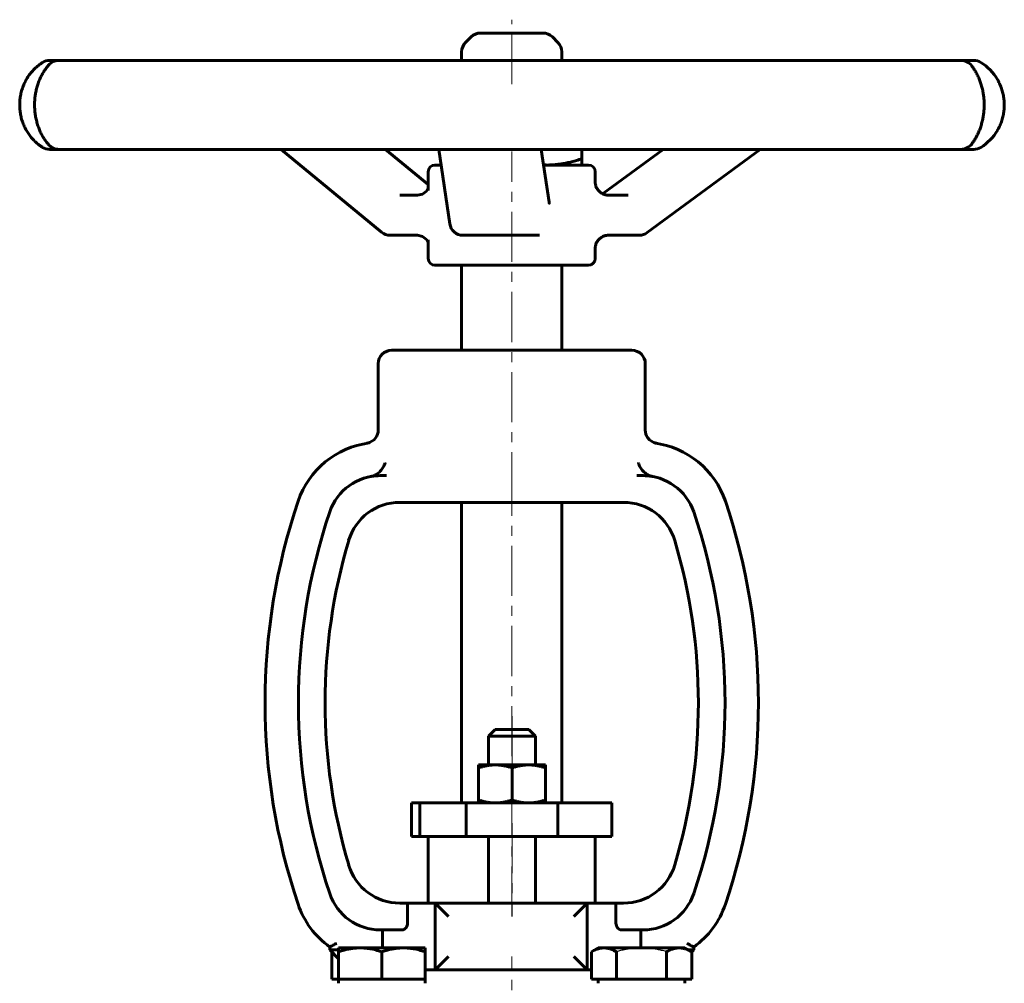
# Model space of a CAD drawing. Header units: millimetres. Extents: x -74 to 74, y -125 to 125.
# Tile 2 of 2: x -74 to 74, y -19 to 125. Entities that reach past the tile are written whole.
import ezdxf

# ---------------------------------------------------------------- set-up
doc = ezdxf.new("R2010")
doc.units = ezdxf.units.MM
for name, pattern in [('K5LT-1', [0]), ('K5LT_AXLED', [12, 7.5, -1.5, 1.5, -1.5]), ('K5LT_BASIC', [0])]:
    doc.linetypes.add(name, pattern=pattern)
doc.layers.add('Системный слой (1)', color=7, linetype='Continuous', true_color=0x6c6c6c)

# ---------------------------------------------------------------- blocks, each defined once
blk = doc.blocks.new('U0')
at = {"layer": 'Системный слой (1)', "color": 143, "linetype": 'K5LT_BASIC', "lineweight": 60, "true_color": 0x33acca}
for p, q in [((3.76, 123.38), (-4.71, 123.38)), ((4.63, 123.38), (3.76, 123.38))]:
    blk.add_line(p, q, dxfattribs=at)
blk = doc.blocks.new('U1')
at = {"layer": 'Системный слой (1)', "color": 143, "linetype": 'K5LT_BASIC', "lineweight": 60, "true_color": 0x33acca}
for p, q in [((-10.61, 103.62), (-11.54, 103.62)), ((11.46, 103.62), (4.73, 103.62))]:
    blk.add_line(p, q, dxfattribs=at)
blk = doc.blocks.new('U2')
at = {"layer": 'Системный слой (1)', "color": 143, "linetype": 'K5LT_BASIC', "lineweight": 60, "true_color": 0x33acca}
for p, q in [((-12.54, 99.81), (-12.54, 102.62)), ((-12.54, 89.62), (-12.54, 92.41))]:
    blk.add_line(p, q, dxfattribs=at)
blk = doc.blocks.new('U3')
at = {"layer": 'Системный слой (1)', "color": 143, "linetype": 'K5LT_BASIC', "lineweight": 60, "true_color": 0x33acca}
for p, q in [((12.46, 101.08), (12.46, 102.62)), ((12.46, 89.62), (12.46, 91.14))]:
    blk.add_line(p, q, dxfattribs=at)
blk = doc.blocks.new('U4')
at = {"layer": 'Системный слой (1)', "color": 143, "linetype": 'K5LT_BASIC', "lineweight": 60, "true_color": 0x33acca}
for p, q in [((-70.5, 118.84), (-70.61, 118.77)), ((-70.4, 118.91), (-70.5, 118.84)), ((-70.3, 118.97), (-70.4, 118.91)), ((-70.62, 106.48), (-70.51, 106.4)), ((-70.51, 106.4), (-70.41, 106.33)), ((-70.41, 106.33), (-70.3, 106.27))]:
    blk.add_line(p, q, dxfattribs=at)
blk = doc.blocks.new('U9')
at = {"layer": 'Системный слой (1)', "color": 143, "linetype": 'K5LT_BASIC', "lineweight": 60, "true_color": 0x33acca}
for p, q in [((13.63, 99.34), (13.58, 99.31)), ((13.67, 99.37), (13.63, 99.34)), ((13.71, 99.4), (13.67, 99.37))]:
    blk.add_line(p, q, dxfattribs=at)
blk = doc.blocks.new('U10')
at = {"layer": 'Системный слой (1)', "color": 143, "linetype": 'K5LT_BASIC', "lineweight": 60, "true_color": 0x33acca}
for start, end in [(122.0906, 124.7091), (235.338, 237.9094)]:
    blk.add_arc((-66.32, 112.62), 7.5, start, end, dxfattribs=at)
blk = doc.blocks.new('U11')
at = {"layer": 'Системный слой (1)', "color": 143, "linetype": 'K5LT_BASIC', "lineweight": 60, "true_color": 0x33acca}
for start, end in [(30.647, 57.9094), (302.0906, 329.3547)]:
    blk.add_arc((66.24, 112.62), 7.5, start, end, dxfattribs=at)
blk = doc.blocks.new('U12')
at = {"layer": 'Системный слой (1)', "color": 143, "linetype": 'K5LT_BASIC', "lineweight": 60, "true_color": 0x33acca}
for p, q in [((-13.4, 99.28), (-14.15, 99.11)), ((-12.8, 99.73), (-13.4, 99.28)), ((-12.54, 100.17), (-12.8, 99.73))]:
    blk.add_line(p, q, dxfattribs=at)
blk = doc.blocks.new('U13')
at = {"layer": 'Системный слой (1)', "color": 143, "linetype": 'K5LT_BASIC', "lineweight": 60, "true_color": 0x33acca}
for p, q in [((-14.15, 93.11), (-13.39, 92.93)), ((-13.39, 92.93), (-12.8, 92.48)), ((-12.8, 92.48), (-12.54, 92.03))]:
    blk.add_line(p, q, dxfattribs=at)
blk = doc.blocks.new('U14')
at = {"layer": 'Системный слой (1)', "color": 143, "linetype": 'K5LT_BASIC', "lineweight": 60, "true_color": 0x33acca}
for p, q in [((4.73, 103.63), (4.89, 103.63)), ((4.89, 103.63), (5.05, 103.63)), ((5.05, 103.63), (5.21, 103.62))]:
    blk.add_line(p, q, dxfattribs=at)

msp = doc.modelspace()

# ---------------------------------------------------------------- linework, layer by layer
at = {"layer": 'Системный слой (1)', "color": 30, "linetype": 'K5LT_AXLED', "lineweight": 18, "true_color": 0xff8000}
for p, q in [((-0.04, 115.72), (-0.04, 125.38)), ((-0.04, 53.12), (-0.04, 105.63)), ((-0.04, -8.88), (-0.04, 55.13)), ((0, 21.12), (0, 11.82)), ((0, 5.12), (0, -8.88)), ((-0.04, -28.88), (-0.04, -14.88))]:
    msp.add_line(p, q, dxfattribs=at)
at = {"layer": 'Системный слой (1)', "color": 143, "linetype": 'K5LT_BASIC', "lineweight": 60, "true_color": 0x33acca}
for p, q in [((-6.13, 122.79), (-6.95, 121.96)), ((6.05, 122.79), (6.87, 121.96)), ((-7.54, 119.28), (-7.54, 120.55)), ((7.46, 119.28), (7.46, 120.55)), ((-69.24, 119.28), (-69.24, 119.28)), ((-67.87, 119.28), (-69.24, 119.28)), ((-61.12, 119.28), (-67.87, 119.28)), ((-53.74, 119.28), (-61.12, 119.28)), ((-39, 119.28), (-53.74, 119.28)), ((-27.3, 119.28), (-39, 119.28)), ((-7.96, 119.28), (-27.3, 119.28)), ((5.38, 119.28), (-7.96, 119.28)), ((24.89, 119.28), (5.38, 119.28)), ((36.82, 119.28), (24.89, 119.28)), ((52.04, 119.28), (36.82, 119.28)), ((59.81, 119.28), (52.04, 119.28)), ((67.25, 119.28), (59.81, 119.28)), ((69.1, 119.28), (67.25, 119.28)), ((69.16, 119.28), (69.1, 119.28)), ((72.72, 116.39), (72.69, 116.44)), ((72.68, 108.78), (72.69, 108.8)), ((-69.24, 105.96), (-69.24, 105.96)), ((-69.24, 105.96), (-67.87, 105.96)), ((-67.87, 105.96), (-61.12, 105.96)), ((-61.12, 105.96), (-53.74, 105.96)), ((-53.74, 105.96), (-39, 105.96)), ((-39, 105.96), (-27.3, 105.96)), ((-19.53, 93.57), (-34.56, 105.96)), ((-27.3, 105.96), (-7.96, 105.96)), ((-12.54, 100.68), (-18.95, 105.96)), ((-9.31, 94.82), (-10.95, 105.96)), ((-7.96, 105.96), (5.38, 105.96)), ((5.55, 98.08), (4.39, 105.96)), ((5.38, 105.96), (24.89, 105.96)), ((10.46, 105.96), (10.46, 104.56)), ((13.71, 99.4), (22.64, 105.96)), ((20.25, 93.5), (37.19, 105.96)), ((24.89, 105.96), (36.82, 105.96)), ((36.82, 105.96), (52.04, 105.96)), ((52.04, 105.96), (59.81, 105.96)), ((59.81, 105.96), (67.25, 105.96)), ((67.25, 105.96), (69.1, 105.96)), ((69.1, 105.96), (69.16, 105.96)), ((10.46, 104.56), (10.46, 103.62)), ((12.46, 101.08), (12.46, 101.08)), ((-14.15, 99.11), (-16.78, 99.11)), ((-12.54, 99.79), (-12.54, 99.81)), ((17.4, 99.11), (14.45, 99.11)), ((-18.26, 93.11), (-14.15, 93.11)), ((-7.34, 93.11), (3.61, 93.11)), ((3.61, 93.11), (4.11, 93.11)), ((14.45, 93.11), (19.06, 93.11)), ((-12.54, 92.4), (-12.54, 92.41)), ((12.46, 91.14), (12.46, 91.13)), ((-11.54, 88.62), (11.46, 88.62)), ((-7.54, 75.88), (-7.54, 88.62)), ((7.46, 75.88), (7.46, 88.62)), ((17.96, 75.88), (-18.04, 75.88)), ((-20.04, 63.95), (-20.04, 73.88)), ((19.96, 63.95), (19.96, 73.88)), ((-18.8, 57.12), (-19.72, 57.12)), ((19.64, 57.12), (18.71, 57.12)), ((-16.8, 53.12), (-15.87, 53.12)), ((-15.87, 53.12), (-10.71, 53.12)), ((-10.71, 53.12), (10.62, 53.12)), ((-7.54, 8.12), (-7.54, 53.12)), ((7.46, 8.12), (7.46, 53.12)), ((10.62, 53.12), (15.79, 53.12)), ((15.79, 53.12), (16.71, 53.12)), ((-2.5, 19.12), (-3.5, 18.12)), ((-3.5, 18.12), (3.5, 18.12)), ((-3.5, 13.82), (-3.5, 18.12)), ((2.5, 19.12), (-2.5, 19.12)), ((2.5, 19.12), (3.5, 18.12)), ((3.5, 13.82), (3.5, 18.12)), ((-5, 13.82), (-2.5, 13.82)), ((-5, 13.38), (-5, 13.82)), ((-5, 13.38), (-5, 8.57)), ((-2.5, 13.82), (2.5, 13.82)), ((0, 13.38), (0, 8.57)), ((2.5, 13.82), (5, 13.82)), ((5, 13.82), (5, 13.38)), ((5, 13.38), (5, 8.57)), ((-15.04, 8.12), (-13.78, 8.12)), ((-15.04, 3.12), (-15.04, 8.12)), ((-13.78, 8.12), (-6.87, 8.12)), ((-13.78, 3.12), (-13.78, 8.12)), ((-6.87, 3.12), (-6.87, 8.12)), ((-6.87, 8.12), (6.87, 8.12)), ((-5, 8.12), (-5, 8.57)), ((5, 8.57), (5, 8.12)), ((6.87, 8.12), (14.27, 8.12)), ((6.87, 3.12), (6.87, 8.12)), ((14.27, 8.12), (14.96, 8.12)), ((14.96, 3.12), (14.96, 8.12)), ((-15.04, 3.12), (-13.78, 3.12)), ((-13.78, 3.12), (-6.87, 3.12)), ((-12.54, -6.88), (-12.54, 3.12)), ((-6.87, 3.12), (6.87, 3.12)), ((-3.5, -6.88), (-3.5, 3.12)), ((3.5, -6.88), (3.5, 3.12)), ((6.87, 3.12), (14.27, 3.12)), ((12.46, -6.88), (12.46, 3.12)), ((14.27, 3.12), (14.96, 3.12)), ((-15.65, -6.88), (-16.8, -6.88)), ((-15.65, -6.88), (-11.5, -6.88)), ((-15.65, -6.88), (-15.65, -9.88)), ((-11.5, -6.88), (-11.5, -16.88)), ((-11.5, -6.88), (-9.5, -8.88)), ((-1.81, -6.88), (-11.5, -6.88)), ((1.8, -6.88), (-1.81, -6.88)), ((11.25, -6.88), (1.8, -6.88)), ((11.25, -6.88), (9.25, -8.88)), ((11.25, -16.88), (11.25, -6.88)), ((11.25, -6.88), (15.57, -6.88)), ((16.71, -6.88), (15.57, -6.88)), ((15.57, -9.88), (15.57, -6.88)), ((-19.72, -10.88), (-16.4, -10.88)), ((-19.41, -10.88), (-19.41, -13.57)), ((16.32, -10.88), (19.64, -10.88)), ((19.32, -13.57), (19.32, -10.88)), ((-27.3, -13.44), (-27.3, -13.88)), ((-26.3, -13.88), (-27.3, -13.88)), ((-27.3, -13.88), (-25.99, -15.19)), ((-26.99, -18.27), (-26.99, -14.18)), ((-25.99, -13.88), (-26.3, -13.88)), ((-22.74, -13.57), (-25.99, -13.57)), ((-25.99, -14.16), (-25.99, -13.57)), ((-25.99, -18.27), (-25.99, -14.16)), ((-16.24, -13.57), (-22.74, -13.57)), ((-19.49, -18.27), (-19.49, -14.16)), ((-12.99, -13.57), (-16.24, -13.57)), ((-12.99, -13.57), (-12.99, -14.16)), ((-12.99, -18.27), (-12.99, -14.16)), ((11.9, -14.16), (12.9, -13.57)), ((11.9, -18.27), (11.9, -14.16)), ((13.78, -13.57), (12.9, -13.57)), ((19.4, -13.57), (13.78, -13.57)), ((15.65, -18.27), (15.65, -14.16)), ((25.03, -13.57), (19.4, -13.57)), ((23.16, -18.27), (23.16, -14.16)), ((25.9, -13.57), (25.03, -13.57)), ((26.91, -14.16), (25.9, -13.57)), ((26.42, -13.88), (27.22, -13.88)), ((27.22, -13.88), (26.91, -14.18)), ((26.91, -18.27), (26.91, -14.16)), ((27.22, -13.88), (27.22, -13.44)), ((-11.5, -16.88), (-9.5, -14.88)), ((11.25, -16.88), (9.25, -14.88)), ((-11.5, -16.88), (-12.99, -16.88)), ((-11.5, -16.88), (11.25, -16.88)), ((11.9, -16.88), (11.25, -16.88)), ((-25.99, -18.27), (-26.99, -18.27)), ((-25.99, -18.87), (-25.99, -18.27)), ((-22.74, -18.27), (-25.99, -18.27)), ((-19.49, -18.27), (-22.74, -18.27)), ((-16.24, -18.27), (-19.49, -18.27)), ((-12.99, -18.27), (-16.24, -18.27)), ((-12.99, -18.87), (-12.99, -18.27)), ((13.78, -18.27), (11.9, -18.27)), ((12.9, -18.87), (12.9, -18.27)), ((15.65, -18.27), (13.78, -18.27)), ((19.4, -18.27), (15.65, -18.27)), ((23.16, -18.27), (19.4, -18.27)), ((25.03, -18.27), (23.16, -18.27)), ((26.91, -18.27), (25.03, -18.27)), ((25.9, -18.87), (25.9, -18.27))]:
    msp.add_line(p, q, dxfattribs=at)
for centre, radius, start, end in [((-4.71, 121.38), 2, 90, 135), ((4.63, 121.38), 2, 45, 90), ((-5.54, 120.55), 2, 135, 180), ((5.46, 120.55), 2, 0, 45), ((-69.24, 117.28), 2, 90, 122.0906), ((-67.87, 117.28), 2, 90, 139.8066), ((67.25, 117.28), 2, 37.0825, 90), ((69.16, 117.28), 2, 57.9094, 90), ((-69.24, 107.96), 2, 237.9094, 270), ((-67.87, 107.96), 2, 220.1884, 270), ((67.25, 107.96), 2, 270, 322.9173), ((69.16, 107.96), 2, 270, 302.0906), ((-11.54, 102.62), 1, 90, 180), ((11.46, 102.62), 1, 0, 90), ((-7.34, 95.11), 2, 188.3724, 270), ((-18.26, 95.11), 2, 230.4974, 270), ((19.06, 95.11), 2, 270, 306.3385), ((-11.54, 89.62), 1, 180, 270), ((11.46, 89.62), 1, 270, 0), ((-18.04, 73.88), 2, 90, 180), ((17.96, 73.88), 2, 0, 90), ((-19.72, 49.12), 13, 97.4779, 161.3279), ((19.64, 49.12), 13, 81.114, 82.5221), ((19.64, 49.12), 13, 18.6721, 82.5221), ((-19.72, 49.12), 8, 90, 161.3279), ((-19.72, 49.12), 8, 90, 100.0386), ((19.64, 49.12), 8, 18.6721, 90), ((19.64, 49.12), 8, 79.9614, 90), ((57.22, 23.12), 94.21, 161.3279, 198.6721), ((-16.8, 45.12), 8, 90, 163.4452), ((16.71, 45.12), 8, 16.5548, 90), ((-57.3, 23.12), 94.21, 341.3279, 18.6721), ((57.22, 23.12), 89.21, 161.3279, 198.6721), ((-57.3, 23.12), 89.21, 341.3279, 18.6721), ((57.22, 23.12), 85.21, 163.4452, 196.5548), ((-57.3, 23.12), 85.21, 343.4452, 16.5548), ((-16.8, 1.12), 8, 196.5548, 270), ((16.71, 1.12), 8, 270, 343.4452), ((-19.72, -2.88), 8, 198.6721, 270), ((19.64, -2.88), 8, 270, 341.3279), ((-19.72, -2.88), 13, 198.6721, 234.3361), ((19.64, -2.88), 13, 305.6639, 341.3279)]:
    msp.add_arc(centre, radius, start, end, dxfattribs=at)
for centre, major_axis, ratio, start_param, end_param in [((-69.24, 117.28), (0, 2), 0.999981, 0, 0.560086), ((-67.87, 117.28), (-1.49, 1.33), 0.939001, 0.000447, 0.017843), ((67.25, 117.28), (1.6, 1.21), 0.946678, 6.281775, 6.283063), ((69.1, 117.28), (0, 2), 0.9991, 6.275426, 6.283185), ((69.1, 117.28), (0, 2), 0.886813, 6.282421, 6.283185), ((-69.24, 107.96), (0, -2), 0.999981, 5.723099, 6.283185), ((67.25, 107.96), (1.6, -1.21), 0.946678, 0.000092, 0.001406), ((14.45, 101.11), (0, -2), 0.999358, 6.276628, 6.283185), ((-7.34, 95.11), (1.98, 0.29), 0.826699, 3.141593, 3.14171), ((-18.26, 95.11), (-1.27, -1.54), 0.484251, 0, 0.000087), ((14.45, 91.11), (0, -2), 0.999358, 3.141593, 3.148149), ((19.06, 95.11), (1.18, -1.61), 0.342448, 0, 0.000014)]:
    msp.add_ellipse(centre, major_axis=major_axis, ratio=ratio, start_param=start_param, end_param=end_param, dxfattribs=at)
for points, knots in [([(-70.61, 118.77), (-70.82, 118.63), (-71.03, 118.46), (-71.42, 118.11), (-71.61, 117.93), (-71.96, 117.54), (-72.13, 117.34), (-72.44, 116.91), (-72.58, 116.7), (-72.83, 116.25), (-72.95, 116.03), (-73.15, 115.57), (-73.25, 115.33), (-73.41, 114.84), (-73.48, 114.59), (-73.59, 114.1), (-73.64, 113.86), (-73.7, 113.38), (-73.72, 113.13), (-73.73, 112.63), (-73.73, 112.38), (-73.7, 111.87), (-73.67, 111.62), (-73.59, 111.13), (-73.55, 110.9), (-73.43, 110.44), (-73.35, 110.21), (-73.19, 109.75), (-73.09, 109.51), (-72.87, 109.06), (-72.76, 108.84), (-72.5, 108.43), (-72.37, 108.23), (-72.08, 107.84), (-71.92, 107.65), (-71.7, 107.41), (-71.63, 107.34), (-71.55, 107.26), (-71.54, 107.25), (-71.51, 107.22), (-71.5, 107.21), (-71.46, 107.17), (-71.44, 107.15), (-71.37, 107.08), (-71.32, 107.03), (-71.17, 106.9), (-71.07, 106.82), (-70.85, 106.64), (-70.74, 106.56), (-70.62, 106.48)], [0, 0, 0, 0, 2.110747, 2.110747, 3.978754, 3.978754, 5.758055, 5.758055, 7.393072, 7.393072, 8.888044, 8.888044, 10.392038, 10.392038, 11.847151, 11.847151, 13.189696, 13.189696, 14.533092, 14.533092, 15.930399, 15.930399, 17.320392, 17.320392, 18.629413, 18.629413, 20.004214, 20.004214, 21.468179, 21.468179, 22.981438, 22.981438, 24.496136, 24.496136, 26.154951, 26.154951, 26.825941, 26.825941, 26.961245, 26.961245, 27.088702, 27.088702, 27.339693, 27.339693, 27.839714, 27.839714, 28.835833, 28.835833, 30, 30, 30, 30]), ([(-69.37, 106.63), (-69.38, 106.64), (-69.39, 106.66), (-69.42, 106.69), (-69.43, 106.71), (-69.51, 106.8), (-69.57, 106.87), (-69.75, 107.1), (-69.87, 107.27), (-70.11, 107.62), (-70.22, 107.8), (-70.44, 108.19), (-70.55, 108.39), (-70.73, 108.79), (-70.81, 108.98), (-70.96, 109.38), (-71.03, 109.6), (-71.16, 110.04), (-71.22, 110.27), (-71.33, 110.73), (-71.37, 110.96), (-71.43, 111.42), (-71.46, 111.64), (-71.49, 112.1), (-71.5, 112.33), (-71.5, 112.8), (-71.5, 113.04), (-71.47, 113.49), (-71.45, 113.7), (-71.39, 114.13), (-71.36, 114.34), (-71.27, 114.77), (-71.22, 114.99), (-71.1, 115.43), (-71.03, 115.64), (-70.89, 116.06), (-70.81, 116.27), (-70.64, 116.65), (-70.55, 116.84), (-70.36, 117.21), (-70.25, 117.39), (-70.04, 117.73), (-69.93, 117.89), (-69.71, 118.2), (-69.59, 118.35), (-69.46, 118.51), (-69.43, 118.54), (-69.4, 118.57), (-69.39, 118.58), (-69.38, 118.59), (-69.37, 118.6), (-69.37, 118.61), (-69.37, 118.61), (-69.37, 118.61)], [0, 0, 0, 0, 0.15556, 0.15556, 0.39597, 0.39597, 1.187911, 1.187911, 2.6728, 2.6728, 4.022487, 4.022487, 5.284689, 5.284689, 6.334421, 6.334421, 7.407879, 7.407879, 8.479662, 8.479662, 9.502236, 9.502236, 10.447293, 10.447293, 11.418912, 11.418912, 12.418058, 12.418058, 13.313403, 13.313403, 14.244334, 14.244334, 15.243407, 15.243407, 16.299642, 16.299642, 17.384247, 17.384247, 18.489485, 18.489485, 19.707427, 19.707427, 21.03481, 21.03481, 22.454057, 22.454057, 22.84411, 22.84411, 22.897134, 22.897134, 22.989374, 22.989374, 22.999575, 22.999575, 22.999575, 22.999575]), ([(68.84, 118.48), (68.94, 118.35), (69.05, 118.2), (69.26, 117.88), (69.36, 117.72), (69.56, 117.38), (69.66, 117.19), (69.85, 116.79), (69.94, 116.59), (70.1, 116.19), (70.17, 115.99), (70.3, 115.56), (70.36, 115.34), (70.47, 114.9), (70.52, 114.67), (70.6, 114.24), (70.63, 114.04), (70.68, 113.62), (70.69, 113.4), (70.72, 112.95), (70.72, 112.72), (70.71, 112.25), (70.7, 112.02), (70.67, 111.56), (70.64, 111.34), (70.58, 110.9), (70.54, 110.69), (70.46, 110.26), (70.4, 110.05), (70.28, 109.62), (70.22, 109.41), (70.08, 109.01), (70.01, 108.82), (69.85, 108.46), (69.77, 108.29), (69.61, 107.96), (69.53, 107.81), (69.35, 107.5), (69.25, 107.34), (69.13, 107.16), (69.11, 107.12), (69.03, 107.01), (68.98, 106.94), (68.92, 106.85), (68.9, 106.83), (68.88, 106.8), (68.86, 106.78), (68.85, 106.76), (68.85, 106.76), (68.84, 106.76)], [0, 0, 0, 0, 1.575871, 1.575871, 2.803486, 2.803486, 4.039651, 4.039651, 5.155331, 5.155331, 6.161508, 6.161508, 7.148007, 7.148007, 8.109561, 8.109561, 8.922864, 8.922864, 9.776458, 9.776458, 10.674224, 10.674224, 11.588264, 11.588264, 12.466243, 12.466243, 13.335558, 13.335558, 14.272008, 14.272008, 15.249568, 15.249568, 16.22716, 16.22716, 17.225974, 17.225974, 18.244144, 18.244144, 19.482874, 19.482874, 19.841652, 19.841652, 20.547473, 20.547473, 20.762526, 20.762526, 20.977578, 20.977578, 20.999607, 20.999607, 20.999607, 20.999607]), ([(72.68, 108.78), (72.8, 108.99), (72.92, 109.21), (73.13, 109.66), (73.22, 109.88), (73.39, 110.35), (73.46, 110.6), (73.58, 111.09), (73.62, 111.33), (73.69, 111.81), (73.71, 112.06), (73.73, 112.56), (73.73, 112.82), (73.7, 113.33), (73.67, 113.59), (73.6, 114.07), (73.55, 114.31), (73.42, 114.77), (73.35, 115), (73.25, 115.27), (73.24, 115.3), (73.21, 115.38), (73.19, 115.42), (73.17, 115.47), (73.17, 115.48), (73.16, 115.49), (73.16, 115.5), (73.15, 115.52), (73.15, 115.53), (73.14, 115.56), (73.13, 115.57), (73.11, 115.62), (73.1, 115.65), (73.05, 115.75), (73.02, 115.81), (72.91, 116.05), (72.82, 116.23), (72.72, 116.39)], [0, 0, 0, 0, 2.510454, 2.510454, 4.775533, 4.775533, 7.205243, 7.205243, 9.445145, 9.445145, 11.68228, 11.68228, 14.009622, 14.009622, 16.334793, 16.334793, 18.525607, 18.525607, 20.803281, 20.803281, 21.186242, 21.186242, 21.584409, 21.584409, 21.68395, 21.68395, 21.783492, 21.783492, 21.872272, 21.872272, 22.044449, 22.044449, 22.386114, 22.386114, 23.064062, 23.064062, 25, 25, 25, 25]), ([(14.44, 99.11), (14.44, 99.11), (14.44, 99.11), (14.44, 99.11), (14.44, 99.11), (14.43, 99.11), (14.43, 99.11), (14.43, 99.11), (14.43, 99.11), (14.42, 99.11), (14.42, 99.11), (14.41, 99.11), (14.4, 99.11), (14.38, 99.11), (14.36, 99.11), (14.32, 99.11), (14.29, 99.12), (14.21, 99.12), (14.15, 99.13), (14.01, 99.16), (13.92, 99.18), (13.75, 99.24), (13.67, 99.27), (13.58, 99.31), (13.58, 99.31), (13.5, 99.36), (13.42, 99.4), (13.27, 99.49), (13.2, 99.55), (13.07, 99.67), (13, 99.73), (12.89, 99.86), (12.84, 99.92), (12.75, 100.06), (12.71, 100.13), (12.63, 100.28), (12.6, 100.35), (12.54, 100.51), (12.52, 100.59), (12.49, 100.75), (12.47, 100.83), (12.46, 100.97), (12.46, 101.03), (12.46, 101.08)], [0.000295, 0.000295, 0.000295, 0.000295, 0.00529, 0.00529, 0.013974, 0.013974, 0.028538, 0.028538, 0.057667, 0.057667, 0.115925, 0.115925, 0.232144, 0.232144, 0.464584, 0.464584, 0.929168, 0.929168, 1.858041, 1.858041, 3.279946, 3.279946, 4.737566, 4.737566, 4.752196, 4.752196, 6.207493, 6.207493, 7.661604, 7.661604, 9.075835, 9.075835, 10.380626, 10.380626, 11.722521, 11.722521, 13.094697, 13.094697, 14.469865, 14.469865, 15.82023, 15.82023, 16.929201, 16.929201, 16.929201, 16.929201]), ([(5.55, 98.08), (5.55, 98.05), (5.56, 98.03), (5.57, 97.98), (5.57, 97.96), (5.57, 97.93), (5.58, 97.92), (5.58, 97.89), (5.58, 97.88), (5.59, 97.88), (5.59, 97.87), (5.59, 97.87), (5.59, 97.87), (5.59, 97.87), (5.59, 97.87), (5.59, 97.87)], [0, 0, 0, 0, 1.8, 1.8, 3.6, 3.6, 5.4, 5.4, 7.060622, 7.060622, 8.106681, 8.106681, 8.554543, 8.554543, 9, 9, 9, 9]), ([(14.44, 93.11), (14.44, 93.11), (14.44, 93.11), (14.44, 93.11), (14.44, 93.11), (14.43, 93.11), (14.43, 93.11), (14.43, 93.11), (14.43, 93.11), (14.42, 93.11), (14.42, 93.11), (14.41, 93.11), (14.4, 93.11), (14.38, 93.11), (14.37, 93.11), (14.32, 93.1), (14.29, 93.1), (14.21, 93.09), (14.15, 93.09), (14.01, 93.06), (13.92, 93.04), (13.75, 92.98), (13.67, 92.95), (13.5, 92.87), (13.42, 92.82), (13.27, 92.72), (13.2, 92.67), (13.07, 92.55), (13, 92.49), (12.89, 92.36), (12.84, 92.3), (12.75, 92.16), (12.71, 92.09), (12.63, 91.94), (12.6, 91.86), (12.54, 91.71), (12.52, 91.62), (12.49, 91.47), (12.47, 91.39), (12.46, 91.25), (12.46, 91.19), (12.46, 91.13)], [0.000269, 0.000269, 0.000269, 0.000269, 0.00529, 0.00529, 0.013977, 0.013977, 0.028491, 0.028491, 0.057521, 0.057521, 0.115579, 0.115579, 0.231427, 0.231427, 0.463122, 0.463122, 0.926244, 0.926244, 1.852219, 1.852219, 3.274188, 3.274188, 4.731855, 4.731855, 6.201787, 6.201787, 7.655848, 7.655848, 9.069973, 9.069973, 10.374568, 10.374568, 11.715981, 11.715981, 13.087981, 13.087981, 14.463309, 14.463309, 15.814147, 15.814147, 16.929199, 16.929199, 16.929199, 16.929199]), ([(-21.73, 61.97), (-21.2, 62.06), (-20.33, 62.6), (-20.04, 63.54), (-20.04, 63.95)], [0, 0, 0, 0, 0.5714216, 0.9991478, 0.9991478, 0.9991478, 0.9991478]), ([(21.65, 61.97), (21.12, 62.06), (20.25, 62.6), (19.96, 63.54), (19.96, 63.95)], [0, 0, 0, 0, 0.571429, 1, 1, 1, 1]), ([(-20.9, 57.05), (-20.7, 57.11), (-20.51, 57.19), (-20.11, 57.44), (-19.9, 57.61), (-19.55, 57.98), (-19.41, 58.18), (-19.17, 58.6), (-19.07, 58.82), (-19, 59.05), (-19, 59.05), (-19, 59.06)], [0.0005327, 0.0005327, 0.0005327, 0.0005327, 0.0620807, 0.0620807, 0.1466474, 0.1466474, 0.230624, 0.230624, 0.3211342, 0.3211342, 0.3220164, 0.3220164, 0.3220164, 0.3220164]), ([(18.92, 59.06), (18.92, 59.05), (18.92, 59.05), (18.99, 58.82), (19.08, 58.6), (19.33, 58.18), (19.47, 57.98), (19.82, 57.61), (20.03, 57.44), (20.43, 57.19), (20.62, 57.11), (20.82, 57.05)], [-0.0008895, -0.0008895, -0.0008895, -0.0008895, 0, 0, 0.0912493, 0.0912493, 0.1759108, 0.1759108, 0.2611679, 0.2611679, 0.3232181, 0.3232181, 0.3232181, 0.3232181]), ([(-21.12, 57), (-21.1, 57.01), (-21.08, 57.01), (-21.03, 57.02), (-21, 57.02), (-20.93, 57.03), (-20.9, 57.04), (-20.82, 57.05), (-20.79, 57.05), (-20.71, 57.06), (-20.66, 57.07), (-20.6, 57.08), (-20.58, 57.08), (-20.56, 57.08)], [0, 0, 0, 0, 1.617222, 1.617222, 4.312593, 4.312593, 7.137619, 7.137619, 9.962645, 9.962645, 12.787671, 12.787671, 14.12513, 14.12513, 14.12513, 14.12513]), ([(21.04, 57), (21.02, 57.01), (21, 57.01), (20.95, 57.02), (20.92, 57.02), (20.85, 57.03), (20.82, 57.04), (20.74, 57.05), (20.7, 57.05), (20.62, 57.06), (20.58, 57.07), (20.52, 57.08), (20.5, 57.08), (20.48, 57.08)], [0, 0, 0, 0, 1.617223, 1.617223, 4.312594, 4.312594, 7.13762, 7.13762, 9.962646, 9.962646, 12.787672, 12.787672, 14.12513, 14.12513, 14.12513, 14.12513]), ([(-15.65, -9.88), (-15.65, -10), (-15.67, -10.13), (-15.75, -10.36), (-15.8, -10.47), (-15.93, -10.65), (-16.02, -10.74), (-16.21, -10.85), (-16.31, -10.88), (-16.4, -10.88)], [0.3360271, 0.3360271, 0.3360271, 0.3360271, 0.3735153, 0.3735153, 0.4110034, 0.4110034, 0.4584318, 0.4584318, 0.5058602, 0.5058602, 0.5058602, 0.5058602]), ([(16.32, -10.88), (16.23, -10.88), (16.13, -10.85), (15.94, -10.74), (15.85, -10.65), (15.72, -10.47), (15.67, -10.36), (15.59, -10.13), (15.57, -10), (15.57, -9.88)], [0.1661716, 0.1661716, 0.1661716, 0.1661716, 0.2136, 0.2136, 0.2610284, 0.2610284, 0.2985166, 0.2985166, 0.3360047, 0.3360047, 0.3360047, 0.3360047]), ([(-26.3, -12.91), (-26.3, -12.91), (-26.3, -12.91), (-26.39, -12.96), (-26.47, -13), (-26.62, -13.08), (-26.7, -13.12), (-26.88, -13.22), (-26.98, -13.27), (-27.14, -13.35), (-27.2, -13.39), (-27.28, -13.43), (-27.3, -13.44), (-27.3, -13.44)], [-0.0005085, -0.0005085, -0.0005085, -0.0005085, 0, 0, 0.0271991, 0.0271991, 0.0540087, 0.0540087, 0.095525, 0.095525, 0.1326051, 0.1326051, 0.1677306, 0.1677306, 0.1677306, 0.1677306]), ([(26.22, -12.91), (26.22, -12.91), (26.22, -12.91), (26.3, -12.96), (26.38, -13), (26.54, -13.08), (26.61, -13.12), (26.8, -13.22), (26.9, -13.27), (27.06, -13.35), (27.12, -13.39), (27.2, -13.43), (27.22, -13.44), (27.22, -13.44)], [-0.3359696, -0.3359696, -0.3359696, -0.3359696, -0.3354611, -0.3354611, -0.308262, -0.308262, -0.2814525, -0.2814525, -0.2399361, -0.2399361, -0.202856, -0.202856, -0.1677306, -0.1677306, -0.1677306, -0.1677306]), ([(-22.74, -13.57), (-22.94, -13.57), (-23.32, -13.59), (-23.91, -13.65), (-24.42, -13.73), (-24.92, -13.84), (-25.42, -13.98), (-25.8, -14.09), (-25.99, -14.16)], [0, 0, 0, 0, 1.628328, 3.149686, 4.815083, 5.836915, 7.376988, 9, 9, 9, 9]), ([(-19.49, -14.16), (-19.72, -14.08), (-20.09, -13.96), (-20.62, -13.83), (-21.03, -13.74), (-21.46, -13.67), (-21.91, -13.61), (-22.35, -13.58), (-22.63, -13.57), (-22.74, -13.57)], [0, 0, 0, 0, 2.192924, 3.518258, 4.904265, 6.009799, 7.422733, 9.058584, 10, 10, 10, 10]), ([(-16.24, -13.57), (-16.44, -13.57), (-16.82, -13.59), (-17.41, -13.65), (-17.92, -13.73), (-18.42, -13.84), (-18.92, -13.98), (-19.3, -14.09), (-19.49, -14.16)], [0, 0, 0, 0, 1.628328, 3.149686, 4.815083, 5.836915, 7.376988, 9, 9, 9, 9]), ([(-12.99, -14.16), (-13.22, -14.08), (-13.59, -13.96), (-14.12, -13.83), (-14.53, -13.74), (-14.96, -13.67), (-15.41, -13.61), (-15.85, -13.58), (-16.13, -13.57), (-16.24, -13.57)], [0, 0, 0, 0, 2.192924, 3.518258, 4.904265, 6.009799, 7.422733, 9.058584, 10, 10, 10, 10]), ([(13.78, -13.57), (13.66, -13.57), (13.44, -13.59), (13.1, -13.65), (12.81, -13.73), (12.4, -13.89), (12.11, -14.03), (11.9, -14.16)], [0, 0, 0, 0, 1.447402, 2.799721, 4.280074, 5.188369, 8, 8, 8, 8]), ([(15.65, -14.16), (15.52, -14.08), (15.3, -13.96), (15, -13.83), (14.76, -13.74), (14.51, -13.67), (14.25, -13.61), (14, -13.58), (13.84, -13.57), (13.78, -13.57)], [0, 0, 0, 0, 2.192924, 3.518258, 4.904265, 6.009799, 7.422733, 9.058584, 10, 10, 10, 10]), ([(25.03, -13.57), (24.92, -13.57), (24.7, -13.59), (24.36, -13.65), (24.06, -13.73), (23.66, -13.89), (23.37, -14.03), (23.16, -14.16)], [0, 0, 0, 0, 1.447402, 2.799721, 4.280074, 5.188369, 8, 8, 8, 8]), ([(26.91, -14.16), (26.78, -14.08), (26.56, -13.96), (26.26, -13.83), (26.02, -13.74), (25.77, -13.67), (25.51, -13.61), (25.26, -13.58), (25.09, -13.57), (25.03, -13.57)], [0, 0, 0, 0, 2.192924, 3.518258, 4.904265, 6.009799, 7.422733, 9.058584, 10, 10, 10, 10])]:
    msp.add_open_spline(points, degree=3, knots=knots, dxfattribs=at)
for points in [[(5.21, 103.62), (7.65, 103.62), (10.46, 104.56)], [(-2.5, 13.82), (-3.66, 13.82), (-5, 13.38)], [(0, 13.38), (-1.34, 13.82), (-2.5, 13.82)], [(2.5, 13.82), (1.34, 13.82), (0, 13.38)], [(5, 13.38), (3.66, 13.82), (2.5, 13.82)], [(-5, 8.57), (-3.66, 8.12), (-2.5, 8.12)], [(-2.5, 8.12), (-1.34, 8.12), (0, 8.57)], [(0, 8.57), (1.34, 8.12), (2.5, 8.12)], [(2.5, 8.12), (3.66, 8.12), (5, 8.57)]]:
    msp.add_rational_spline(points, [1, 1.0379548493, 1], degree=2, dxfattribs=at)
for points in [[(-21.12, 57), (-21.04, 57.02), (-20.97, 57.03), (-20.9, 57.05)], [(20.82, 57.05), (20.89, 57.03), (20.96, 57.02), (21.04, 57)]]:
    msp.add_open_spline(points, degree=3, dxfattribs=at)
at = {"layer": 'Системный слой (1)', "color": 7, "linetype": 'K5LT-1'}
for points, knots in [([(19.4, -13.57), (19.3, -13.57), (19.09, -13.58), (18.78, -13.59), (18.46, -13.61), (18.07, -13.65), (17.6, -13.71), (16.97, -13.82), (16.32, -13.97), (15.86, -14.1), (15.65, -14.16)], [0, 0, 0, 0, 1.818464, 3.636928, 5.455392, 7.273856, 10.465691, 13.657526, 18.304216, 22, 22, 22, 22]), ([(23.16, -14.16), (23.08, -14.13), (22.87, -14.07), (22.47, -13.97), (21.91, -13.84), (21.33, -13.73), (20.79, -13.66), (20.4, -13.62), (20.1, -13.6), (19.87, -13.58), (19.64, -13.58), (19.48, -13.57), (19.4, -13.57)], [0, 0, 0, 0, 1.432862, 3.725441, 7.16431, 11.338281, 14.003711, 16.66914, 18.001855, 19.33457, 20.667285, 22, 22, 22, 22])]:
    msp.add_open_spline(points, degree=3, knots=knots, dxfattribs=at)

# ---------------------------------------------------------------- block references
at = {"layer": 'Системный слой (1)'}
for name in ['U0', 'U4', 'U10', 'U11', 'U1', 'U14', 'U2', 'U3', 'U12', 'U9', 'U13']:
    msp.add_blockref(name, (0, 0), dxfattribs=at)

doc.saveas('drawing.dxf')
